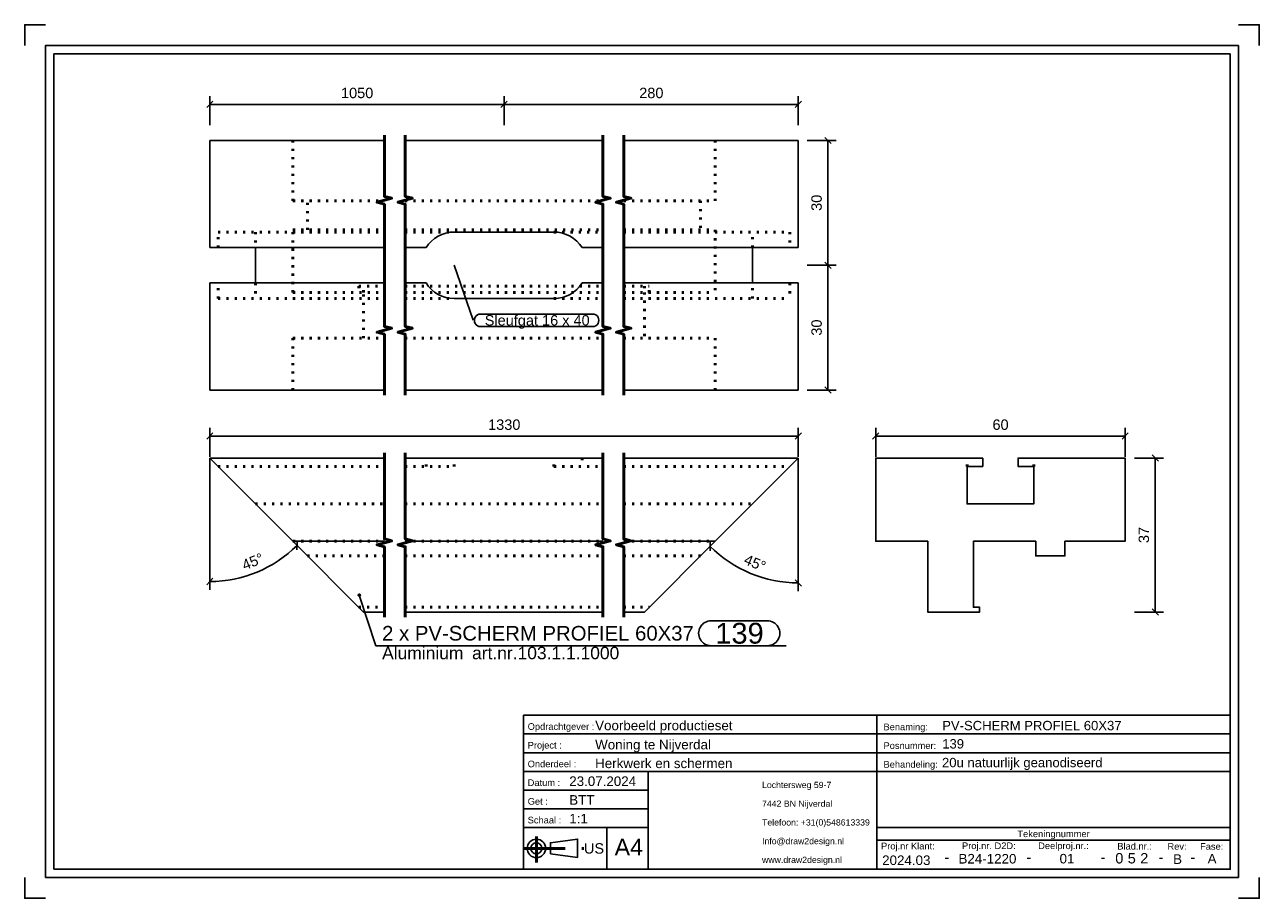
# Model space of a CAD drawing. Header units: millimetres. Extents: x 171 to 468, y -329 to -119.
import ezdxf
from ezdxf.enums import TextEntityAlignment as Align

# ---------------------------------------------------------------- set-up
doc = ezdxf.new("R2010")
doc.units = ezdxf.units.MM
doc.linetypes.add('DOT', pattern=[2, 0.5, -1.5])
doc.linetypes.add('STRICHPUNKT2', pattern=[18.5, 10, -4, 0.5, -4])
doc.layers.get('0').update_dxf_attribs({"linetype": 'CONTINUOUS'})
for name, color, linetype in [('DIM49', 4, 'CONTINUOUS'), ('TXT_ALL', 7, 'CONTINUOUS'), ('TXT_DIM49', 2, 'CONTINUOUS'), ('TXT_YELLOW', 2, 'CONTINUOUS')]:
    doc.layers.add(name, color=color, linetype=linetype)
doc.layers.add('LE_ALL', color=7, linetype='CONTINUOUS', lineweight=50)
doc.styles.add('ARIAL', font='arial.ttf')

# ---------------------------------------------------------------- blocks, each defined once
blk = doc.blocks.new('TFIELD_00005', base_point=(348.85, -319.94))
at = {"layer": 'TXT_YELLOW', "style": 'ARIAL'}
for s, p in [('Lochtersweg 59-7', (348.85, -301.94)), ('7442 BN Nijverdal', (348.85, -306.44)), ('Telefoon: +31(0)548613339', (348.85, -310.94)), ('Info@draw2design.nl', (348.85, -315.44)), ('www.draw2design.nl', (348.85, -319.94))]:
    blk.add_text(s, height=1.5, dxfattribs=at).set_placement(p, align=Align.MIDDLE_LEFT)
blk = doc.blocks.new('FLEX_00004', base_point=(361.66, -322.19))
blk.add_blockref('TFIELD_00005', (348.85, -319.94))
blk = doc.blocks.new('D2D_00003', base_point=(321.72, -320.33))
blk.add_blockref('FLEX_00004', (361.66, -322.19))
blk = doc.blocks.new('TFIELD_00007', base_point=(313.38, -316.88))
at = {"layer": 'TXT_YELLOW', "style": 'ARIAL'}
blk.add_text('A4', height=4, dxfattribs=at).set_placement((313.38, -316.88), align=Align.MIDDLE_LEFT)
blk = doc.blocks.new('FLEX_00006', base_point=(316.76, -316.88))
blk.add_blockref('TFIELD_00007', (313.38, -316.88))
blk = doc.blocks.new('TFIELD_00013', base_point=(306, -317.19))
at = {"layer": 'TXT_YELLOW', "style": 'ARIAL'}
blk.add_text('US', height=2.5, dxfattribs=at).set_placement((306, -317.19), align=Align.MIDDLE_LEFT)
blk = doc.blocks.new('FLEX_00012', base_point=(306, -317.19))
blk.add_blockref('TFIELD_00013', (306, -317.19))
blk = doc.blocks.new('US_00011', base_point=(295.91, -317.19))
blk.add_line((297.93, -318.52), (304.49, -319.41))
blk.add_lwpolyline([(297.93, -318.52), (297.93, -315.85), (304.49, -314.96), (304.49, -319.41)])
for radius in [2.22, 1.33]:
    blk.add_circle((294.57, -317.19), radius)
at = {"layer": 'LE_ALL', "color": 1, "linetype": 'STRICHPUNKT2'}
for p, q in [((294.57, -314.37), (294.57, -320.59)), ((291.47, -317.19), (306.34, -317.19))]:
    blk.add_line(p, q, dxfattribs=at)
blk.add_blockref('FLEX_00012', (306, -317.19))
blk = doc.blocks.new('SCHRIFE_00015', base_point=(302.47, -302.19))
for p, q in [((291.47, -285.19), (376.47, -285.19)), ((291.47, -285.19), (291.47, -322.19)), ((376.47, -285.19), (461.47, -285.19)), ((376.47, -322.19), (376.47, -285.19)), ((461.47, -285.19), (461.47, -322.19)), ((291.47, -289.69), (376.47, -289.69)), ((376.47, -289.69), (461.47, -289.69)), ((291.47, -294.19), (376.47, -294.19)), ((376.47, -294.19), (461.47, -294.19)), ((291.47, -298.69), (461.47, -298.69)), ((321.47, -298.69), (321.47, -322.19)), ((321.47, -303.19), (291.47, -303.19)), ((321.47, -307.69), (291.47, -307.69)), ((321.47, -312.19), (291.47, -312.19)), ((311.47, -312.19), (311.47, -322.19)), ((461.47, -312.19), (376.47, -312.19)), ((461.47, -315.19), (376.47, -315.19)), ((461.47, -322.19), (291.47, -322.19))]:
    blk.add_line(p, q)
at = {"layer": 'TXT_YELLOW', "style": 'ARIAL'}
for s, height, p in [('Voorbeeld productieset', 2.3, (308.7, -288.79)), ('PV-SCHERM PROFIEL 60X37', 2.25, (392.19, -288.79)), ('Woning te Nijverdal', 2.3, (308.7, -293.39)), ('139', 2.25, (392.19, -293.18)), ('Herkwerk en schermen', 2.3, (308.7, -297.89)), ('20u natuurlijk geanodiseerd', 2.25, (392.14, -297.68)), ('23.07.2024', 2.3, (302.47, -302.19)), ('BTT', 2.3, (302.47, -306.69)), ('1:1', 2.3, (302.47, -311.19))]:
    blk.add_text(s, height=height, dxfattribs=at).set_placement(p)
for s, height, p in [('2024.03', 2.3, (383.55, -321.19)), ('-', 2.5, (393.3, -320.53)), ('B24-1220', 2.3, (403.07, -320.83)), ('-', 2.5, (413.04, -320.53)), ('01', 2.3, (422.21, -320.81)), ('-', 2.5, (430.87, -320.53)), ('-', 2.5, (444.81, -320.53)), ('B', 2.3, (448.81, -320.92)), ('-', 2.5, (452.46, -320.53)), ('A', 2.3, (457.11, -320.82))]:
    blk.add_text(s, height=height, dxfattribs=at).set_placement(p, align=Align.CENTER)
blk = doc.blocks.new('TFIELD_00019', base_point=(439.82, -319.56))
at = {"layer": 'TXT_ALL', "style": 'ARIAL'}
blk.add_text('2', height=2.5, dxfattribs=at).set_placement((439.82, -319.56), align=Align.MIDDLE_LEFT)
blk = doc.blocks.new('2_00018')
blk.add_blockref('TFIELD_00019', (439.82, -319.56))
blk = doc.blocks.new('TELLER1_00017')
blk.add_blockref('2_00018', (0, 0))
blk = doc.blocks.new('TFIELD_00022', base_point=(436.82, -319.56))
at = {"layer": 'TXT_ALL', "style": 'ARIAL'}
blk.add_text('5', height=2.5, dxfattribs=at).set_placement((436.82, -319.56), align=Align.MIDDLE_LEFT)
blk = doc.blocks.new('5_00021')
blk.add_blockref('TFIELD_00022', (436.82, -319.56))
blk = doc.blocks.new('TELLER2_00020')
blk.add_blockref('5_00021', (0, 0))
blk = doc.blocks.new('TFIELD_00025', base_point=(433.82, -319.56))
at = {"layer": 'TXT_ALL', "style": 'ARIAL'}
blk.add_text('0', height=2.5, dxfattribs=at).set_placement((433.82, -319.56), align=Align.MIDDLE_LEFT)
blk = doc.blocks.new('0_00024')
blk.add_blockref('TFIELD_00025', (433.82, -319.56))
blk = doc.blocks.new('TELLER3_00023')
blk.add_blockref('0_00024', (0, 0))
blk = doc.blocks.new('NL_00026', base_point=(292.47, -288.69))
at = {"layer": 'TXT_ALL', "color": 1, "style": 'ARIAL'}
blk.add_text('Tekeningnummer', height=1.6, dxfattribs=at).set_placement((418.97, -313.69), align=Align.MIDDLE_CENTER)
at = {"layer": 'TXT_YELLOW', "style": 'ARIAL'}
for s, p in [('Opdrachtgever :', (292.47, -288.69)), ('Benaming:', (378.07, -288.79)), ('Project :', (292.47, -293.19)), ('Posnummer:', (378.07, -293.29)), ('Onderdeel :', (292.47, -297.69)), ('Behandeling:', (378.07, -297.79)), ('Datum :', (292.47, -302.19)), ('Get :', (292.47, -306.69)), ('Schaal :', (292.47, -311.19)), ('Proj.nr Klant:', (377.47, -317.43)), ('Proj.nr. D2D:', (396.95, -317.36)), ('Deelproj.nr.:', (415.28, -317.36)), ('Blad.nr.:', (434.31, -317.47)), ('Rev:', (446.38, -317.52)), ('Fase:', (454.22, -317.52))]:
    blk.add_text(s, height=1.6, dxfattribs=at).set_placement(p)
blk = doc.blocks.new('SCHRIFE_00014')
for name, p in [('SCHRIFE_00015', (302.47, -302.19)), ('NL_00026', (292.47, -288.69)), ('TELLER3_00023', (0, 0)), ('TELLER2_00020', (0, 0)), ('TELLER1_00017', (0, 0))]:
    blk.add_blockref(name, p)
blk = doc.blocks.new('DINA4Q_00002', base_point=(461.47, -126.19))
for p, q in [((463.47, -124.19), (463.47, -324.19)), ((178.47, -322.19), (178.47, -126.19)), ((178.47, -126.19), (461.47, -126.19)), ((176.47, -324.19), (463.47, -324.19))]:
    blk.add_line(p, q)
for points in [[(171.47, -124.19), (171.47, -119.19), (176.47, -119.19)], [(463.47, -119.19), (468.47, -119.19), (468.47, -124.19)], [(176.47, -324.19), (176.47, -124.19), (463.47, -124.19)], [(461.47, -126.19), (461.47, -322.19), (178.47, -322.19)], [(171.47, -324.19), (171.47, -329.19), (176.47, -329.19)], [(463.47, -329.19), (468.47, -329.19), (468.47, -324.19)]]:
    blk.add_lwpolyline(points)
for name, p in [('SCHRIFE_00014', (0, 0)), ('D2D_00003', (321.72, -320.33)), ('US_00011', (295.91, -317.19)), ('FLEX_00006', (316.76, -316.88))]:
    blk.add_blockref(name, p)
blk = doc.blocks.new('_ZBL0053_00001')
blk.add_blockref('DINA4Q_00002', (461.47, -126.19))
blk = doc.blocks.new('_D1', base_point=(247.56, -136.84))
at = {"layer": 'DIM49', "color": 1}
for p, q in [((216.01, -143.34), (216.01, -136.34)), ((286.79, -143.34), (286.79, -136.34)), ((216.76, -137.59), (215.26, -139.09)), ((216.01, -138.34), (286.79, -138.34)), ((286.04, -139.09), (287.54, -137.59))]:
    blk.add_line(p, q, dxfattribs=at)
at = {"layer": 'TXT_DIM49', "style": 'ARIAL'}
blk.add_text('1050', height=2.5, dxfattribs=at).set_placement((247.56, -136.84))
blk = doc.blocks.new('_D2', base_point=(319.3, -136.84))
at = {"layer": 'DIM49', "color": 1}
for p, q in [((286.79, -143.34), (286.79, -136.34)), ((357.57, -143.34), (357.57, -136.34)), ((287.54, -137.59), (286.04, -139.09)), ((286.79, -138.34), (357.57, -138.34)), ((356.82, -139.09), (358.32, -137.59))]:
    blk.add_line(p, q, dxfattribs=at)
at = {"layer": 'TXT_DIM49', "style": 'ARIAL'}
blk.add_text('280', height=2.5, dxfattribs=at).set_placement((319.3, -136.84))
blk = doc.blocks.new('SHAPE_00052', base_point=(274.79, -177.02))
at = {"layer": 'DIM49', "color": 3}
for p, q in [((274.79, -177.02), (279.39, -190.25)), ((281.14, -188.75), (308.09, -188.75)), ((308.09, -191.75), (281.14, -191.75))]:
    blk.add_line(p, q, dxfattribs=at)
for centre, start_param, end_param in [((281.14, -190.25), 1.570796, 4.712389), ((308.09, -190.25), 4.712389, 7.853982)]:
    blk.add_ellipse(centre, major_axis=(1.5, 0), ratio=1, start_param=start_param, end_param=end_param, dxfattribs=at)
at = {"layer": 'TXT_DIM49', "style": 'ARIAL'}
blk.add_text('Sleufgat 16 x 40', height=2.5, dxfattribs=at).set_placement((282.14, -190.25), align=Align.MIDDLE_LEFT)
blk = doc.blocks.new('_D3', base_point=(363.21, -193.94))
at = {"layer": 'DIM49', "color": 1}
for p, q in [((359.71, -177.02), (366.71, -177.02)), ((365.46, -177.77), (363.96, -176.27)), ((364.71, -207.02), (364.71, -177.02)), ((359.71, -207.02), (366.71, -207.02)), ((363.96, -206.27), (365.46, -207.77))]:
    blk.add_line(p, q, dxfattribs=at)
at = {"layer": 'TXT_DIM49', "style": 'ARIAL'}
blk.add_text('30', height=2.5, rotation=90.0002, dxfattribs=at).set_placement((363.21, -193.94))
blk = doc.blocks.new('_D4', base_point=(363.21, -163.94))
at = {"layer": 'DIM49', "color": 1}
for p, q in [((359.71, -147.02), (366.71, -147.02)), ((365.46, -147.77), (363.96, -146.27)), ((364.71, -177.02), (364.71, -147.02)), ((359.71, -177.02), (366.71, -177.02)), ((363.96, -176.27), (365.46, -177.77))]:
    blk.add_line(p, q, dxfattribs=at)
at = {"layer": 'TXT_DIM49', "style": 'ARIAL'}
blk.add_text('30', height=2.5, rotation=90.0002, dxfattribs=at).set_placement((363.21, -163.94))
blk = doc.blocks.new('PV-SCHERM PROFIEL 60X37_00032', base_point=(355.57, -181.27))
for p, q in [((216.01, -147.02), (258.01, -147.02)), ((216.01, -147.02), (216.01, -172.77)), ((263.01, -147.02), (310.57, -147.02)), ((315.57, -147.02), (357.57, -147.02)), ((357.57, -172.77), (357.57, -147.02)), ((216.01, -172.77), (258.01, -172.77)), ((227.01, -172.77), (227.01, -181.27)), ((263.01, -172.77), (268.01, -172.77)), ((305.57, -172.77), (310.57, -172.77)), ((315.57, -172.77), (357.57, -172.77)), ((346.57, -181.27), (346.57, -172.77)), ((216.01, -181.27), (258.01, -181.27)), ((216.01, -181.27), (216.01, -207.02)), ((263.01, -181.27), (268.01, -181.27)), ((305.57, -181.27), (310.57, -181.27)), ((315.57, -181.27), (357.57, -181.27)), ((357.57, -207.02), (357.57, -181.27)), ((298.79, -185.02), (274.79, -185.02)), ((216.01, -207.02), (258.01, -207.02)), ((263.01, -207.02), (310.57, -207.02)), ((315.57, -207.02), (357.57, -207.02))]:
    blk.add_line(p, q)
blk.add_lwpolyline([(268.01, -172.77, -0.258199), (274.79, -169.02), (298.79, -169.02, -0.258199), (305.57, -172.77)], format="xyb")
for centre, start, end in [((274.79, -177.02), -147.91, -90), ((298.79, -177.02), -90, -32.09)]:
    blk.add_arc(centre, 8, start, end)
at = {"layer": 'LE_ALL', "color": 3, "linetype": 'DOT'}
for p, q in [((236.01, -161.52), (236.01, -147.02)), ((337.57, -147.02), (337.57, -161.52)), ((236.01, -161.52), (258.01, -161.52)), ((239.52, -168.52), (239.52, -161.52)), ((263.01, -161.52), (310.57, -161.52)), ((315.57, -161.52), (337.57, -161.52)), ((334.06, -161.52), (334.06, -168.52)), ((218.01, -172.77), (218.01, -169.02)), ((218.01, -169.02), (258.01, -169.02)), ((236.01, -183.52), (236.01, -168.52)), ((236.01, -168.52), (258.01, -168.52)), ((263.01, -168.52), (310.57, -168.52)), ((263.01, -169.02), (274.79, -169.02)), ((298.79, -169.02), (310.57, -169.02)), ((315.57, -168.52), (337.57, -168.52)), ((315.57, -169.02), (355.57, -169.02)), ((337.57, -168.52), (337.57, -183.52)), ((346.57, -172.77), (346.57, -169.02)), ((355.57, -169.02), (355.57, -172.77)), ((218.01, -185.02), (218.01, -181.27)), ((227.01, -181.27), (227.01, -185.02)), ((236.01, -183.52), (258.01, -183.52)), ((251.87, -182.02), (258.01, -182.02)), ((251.87, -182.02), (251.87, -183.52)), ((253.01, -183.52), (253.01, -182.02)), ((253.01, -194.52), (253.01, -183.52)), ((263.01, -182.02), (310.57, -182.02)), ((263.01, -183.52), (310.57, -183.52)), ((315.57, -182.02), (321.71, -182.02)), ((315.57, -183.52), (337.57, -183.52)), ((320.57, -182.02), (320.57, -183.52)), ((320.57, -183.52), (320.57, -194.52)), ((321.71, -183.52), (321.71, -182.02)), ((355.57, -181.27), (355.57, -185.02)), ((218.01, -185.02), (258.01, -185.02)), ((263.01, -185.02), (274.79, -185.02)), ((298.79, -185.02), (310.57, -185.02)), ((315.57, -185.02), (355.57, -185.02)), ((236.01, -207.02), (236.01, -194.52)), ((236.01, -194.52), (258.01, -194.52)), ((263.01, -194.52), (310.57, -194.52)), ((315.57, -194.52), (337.57, -194.52)), ((337.57, -194.52), (337.57, -207.02))]:
    blk.add_line(p, q, dxfattribs=at)
for points in [[(227.01, -169.02), (227.01, -172.77)], [(346.57, -185.02), (346.57, -181.27)]]:
    blk.add_lwpolyline(points, dxfattribs=at)
for name, p in [('_D1', (247.56, -136.84)), ('_D2', (319.3, -136.84)), ('_D4', (363.21, -163.94)), ('SHAPE_00052', (274.79, -177.02)), ('_D3', (363.21, -193.94))]:
    blk.add_blockref(name, p)
blk = doc.blocks.new('PV-SCHERM PROFIEL 60X37_00031')
blk.add_blockref('PV-SCHERM PROFIEL 60X37_00032', (355.57, -181.27))
blk = doc.blocks.new('Profielen_00030')
blk.add_blockref('PV-SCHERM PROFIEL 60X37_00031', (0, 0))
blk = doc.blocks.new('Privacyscherm 60-37_00029')
blk.add_blockref('Profielen_00030', (0, 0))
blk = doc.blocks.new('_A3D0138_00028')
blk.add_blockref('Privacyscherm 60-37_00029', (0, 0))
blk = doc.blocks.new('_SHORTEN_00033', base_point=(310.57, -208.27))
at = {"layer": 'LE_ALL', "color": 4}
for points in [[(258.01, -208.27), (258.01, -193.58), (256.26, -193.11), (259.76, -192.17), (258.01, -191.7), (258.01, -162.33), (256.26, -161.86), (259.76, -160.92), (258.01, -160.45), (258.01, -145.77)], [(263.01, -208.27), (263.01, -193.58), (261.26, -193.11), (264.76, -192.17), (263.01, -191.7), (263.01, -162.33), (261.26, -161.86), (264.76, -160.92), (263.01, -160.45), (263.01, -145.77)], [(310.57, -208.27), (310.57, -193.58), (308.82, -193.11), (312.32, -192.17), (310.57, -191.7), (310.57, -162.33), (308.82, -161.86), (312.32, -160.92), (310.57, -160.45), (310.57, -145.77)], [(315.57, -208.27), (315.57, -193.58), (313.82, -193.11), (317.32, -192.17), (315.57, -191.7), (315.57, -162.33), (313.82, -161.86), (317.32, -160.92), (315.57, -160.45), (315.57, -145.77)]]:
    blk.add_lwpolyline(points, dxfattribs=at)
blk = doc.blocks.new('_ANS0138_00027')
for name, p in [('_A3D0138_00028', (0, 0)), ('_SHORTEN_00033', (310.57, -208.27))]:
    blk.add_blockref(name, p)
blk = doc.blocks.new('_D5', base_point=(344.25, -248.7))
at = {"layer": 'DIM49', "color": 1}
for p, q in [((357.57, -223.37), (357.57, -255.37)), ((337.57, -243.37), (334.94, -245.99)), ((336.38, -245.64), (336.33, -243.52)), ((356.83, -252.6), (358.3, -254.13))]:
    blk.add_line(p, q, dxfattribs=at)
blk.add_ellipse((357.57, -223.37), major_axis=(30, 0), ratio=1, start_param=3.926991, end_param=4.712389, dxfattribs=at)
at = {"layer": 'TXT_DIM49', "style": 'ARIAL'}
for s, p in [('45', (344.25, -248.7)), ('°', (347.8, -250.17))]:
    blk.add_text(s, height=2.5, rotation=337.4999, dxfattribs=at).set_placement(p)
blk = doc.blocks.new('_D6', base_point=(224.38, -250.39))
at = {"layer": 'DIM49', "color": 1}
for p, q in [((216.01, -223.37), (216.01, -255.04)), ((236.01, -243.37), (238.41, -245.76)), ((236.97, -245.41), (237.01, -243.29)), ((216.75, -252.27), (215.28, -253.8))]:
    blk.add_line(p, q, dxfattribs=at)
blk.add_ellipse((216.01, -223.37), major_axis=(29.67, 0), ratio=1, start_param=4.712389, end_param=5.497787, dxfattribs=at)
at = {"layer": 'TXT_DIM49', "style": 'ARIAL'}
for s, p in [('°', (227.93, -248.92)), ('45', (224.38, -250.39))]:
    blk.add_text(s, height=2.5, rotation=22.5001, dxfattribs=at).set_placement(p)
blk = doc.blocks.new('_D7', base_point=(282.95, -216.58))
at = {"layer": 'DIM49', "color": 1}
for p, q in [((216.01, -223.08), (216.01, -216.08)), ((357.57, -223.08), (357.57, -216.08)), ((216.76, -217.33), (215.26, -218.83)), ((216.01, -218.08), (357.57, -218.08)), ((356.82, -218.83), (358.32, -217.33))]:
    blk.add_line(p, q, dxfattribs=at)
at = {"layer": 'TXT_DIM49', "style": 'ARIAL'}
blk.add_text('1330', height=2.5, dxfattribs=at).set_placement((282.95, -216.58))
blk = doc.blocks.new('SHAPE_00060', base_point=(251.96, -256.32))
at = {"layer": 'DIM49', "color": 3}
for p, q in [((251.7, -256.28), (252.22, -256.28)), ((251.75, -256.48), (252.16, -256.48)), ((252.07, -256.08), (251.85, -256.08)), ((251.96, -256.32), (255.95, -268.47)), ((336.6, -262.47), (350.12, -262.47)), ((255.95, -268.47), (354.62, -268.47)), ((350.12, -268.47), (336.6, -268.47))]:
    blk.add_line(p, q, dxfattribs=at)
blk.add_lwpolyline([(251.81, -256.1), (251.76, -256.14), (251.72, -256.2), (251.7, -256.26), (251.7, -256.33), (251.71, -256.4), (251.74, -256.46), (251.78, -256.51), (251.84, -256.55), (251.9, -256.58), (251.97, -256.58), (252.04, -256.57), (252.1, -256.54), (252.15, -256.49), (252.19, -256.44), (252.22, -256.37), (252.22, -256.3), (252.21, -256.24), (252.18, -256.17), (252.13, -256.12), (252.08, -256.08), (252.01, -256.06), (251.94, -256.06), (251.88, -256.07)], close=True, dxfattribs=at)
for centre, start_param, end_param in [((336.6, -265.47), 1.570796, 4.712389), ((350.12, -265.47), 4.712389, 7.853982)]:
    blk.add_ellipse(centre, major_axis=(3, 0), ratio=1, start_param=start_param, end_param=end_param, dxfattribs=at)
at = {"layer": 'TXT_DIM49', "style": 'ARIAL'}
for s, height, p in [('2 x PV-SCHERM PROFIEL 60X37', 3.5, (257.45, -265.47)), ('139', 5, (337.6, -265.47)), ('Aluminium', 3, (257.45, -270.22)), ('art.nr.103.1.1.1000', 3, (279.09, -270.22))]:
    blk.add_text(s, height=height, dxfattribs=at).set_placement(p, align=Align.MIDDLE_LEFT)
blk = doc.blocks.new('PV-SCHERM PROFIEL 60X37_00039', base_point=(315.57, -225.37))
for p, q in [((216.01, -223.37), (258.01, -223.37)), ((216.01, -223.37), (236.01, -243.37)), ((263.01, -223.37), (310.57, -223.37)), ((315.57, -223.37), (357.57, -223.37)), ((337.57, -243.37), (357.57, -223.37)), ((236.01, -243.37), (253.01, -260.37)), ((236.01, -243.37), (258.01, -243.37)), ((263.01, -243.37), (310.57, -243.37)), ((315.57, -243.37), (337.57, -243.37)), ((320.57, -260.37), (337.57, -243.37)), ((253.01, -260.37), (258.01, -260.37)), ((263.01, -260.37), (310.57, -260.37)), ((315.57, -260.37), (320.57, -260.37))]:
    blk.add_line(p, q)
at = {"layer": 'LE_ALL', "color": 3, "linetype": 'DOT'}
for p, q in [((218.01, -225.37), (258.01, -225.37)), ((263.01, -225.37), (274.79, -225.37)), ((268.01, -225.37), (268.01, -223.37)), ((274.79, -225.37), (274.79, -223.37)), ((298.79, -225.37), (298.79, -223.37)), ((298.79, -225.37), (310.57, -225.37)), ((305.57, -223.37), (305.57, -225.37)), ((315.57, -225.37), (355.57, -225.37)), ((227.01, -234.37), (258.01, -234.37)), ((263.01, -234.37), (310.57, -234.37)), ((315.57, -234.37), (346.57, -234.37)), ((236.01, -243.37), (258.01, -243.37)), ((263.01, -243.37), (310.57, -243.37)), ((315.57, -243.37), (337.57, -243.37)), ((239.52, -246.87), (258.01, -246.87)), ((263.01, -246.87), (310.57, -246.87)), ((315.57, -246.87), (334.06, -246.87)), ((251.87, -259.23), (258.01, -259.23)), ((263.01, -259.23), (310.57, -259.23)), ((315.57, -259.23), (321.71, -259.23))]:
    blk.add_line(p, q, dxfattribs=at)
for name, p in [('_D7', (282.95, -216.58)), ('_D6', (224.38, -250.39)), ('_D5', (344.25, -248.7)), ('SHAPE_00060', (251.96, -256.32))]:
    blk.add_blockref(name, p)
blk = doc.blocks.new('PV-SCHERM PROFIEL 60X37_00038')
blk.add_blockref('PV-SCHERM PROFIEL 60X37_00039', (315.57, -225.37))
blk = doc.blocks.new('Profielen_00037')
blk.add_blockref('PV-SCHERM PROFIEL 60X37_00038', (0, 0))
blk = doc.blocks.new('Privacyscherm 60-37_00036')
blk.add_blockref('Profielen_00037', (0, 0))
blk = doc.blocks.new('_A3D0139_00035')
blk.add_blockref('Privacyscherm 60-37_00036', (0, 0))
blk = doc.blocks.new('_SHORTEN_00040', base_point=(310.57, -261.62))
at = {"layer": 'LE_ALL', "color": 4}
for points in [[(258.01, -261.62), (258.01, -244.68), (256.26, -244.21), (259.76, -243.27), (258.01, -242.8), (258.01, -222.12)], [(263.01, -261.62), (263.01, -244.68), (261.26, -244.21), (264.76, -243.27), (263.01, -242.8), (263.01, -222.12)], [(310.57, -261.62), (310.57, -244.68), (308.82, -244.21), (312.32, -243.27), (310.57, -242.8), (310.57, -222.12)], [(315.57, -261.62), (315.57, -244.68), (313.82, -244.21), (317.32, -243.27), (315.57, -242.8), (315.57, -222.12)]]:
    blk.add_lwpolyline(points, dxfattribs=at)
blk = doc.blocks.new('_ANS0139_00034')
for name, p in [('_A3D0139_00035', (0, 0)), ('_SHORTEN_00040', (310.57, -261.62))]:
    blk.add_blockref(name, p)
blk = doc.blocks.new('_D8', base_point=(404.28, -216.58))
at = {"layer": 'DIM49', "color": 1}
for p, q in [((376.19, -223.08), (376.19, -216.08)), ((436.19, -223.08), (436.19, -216.08)), ((376.94, -217.33), (375.44, -218.83)), ((436.19, -218.08), (376.19, -218.08)), ((435.44, -218.83), (436.94, -217.33))]:
    blk.add_line(p, q, dxfattribs=at)
at = {"layer": 'TXT_DIM49', "style": 'ARIAL'}
blk.add_text('60', height=2.5, dxfattribs=at).set_placement((404.28, -216.58))
blk = doc.blocks.new('_D9', base_point=(441.94, -243.79))
at = {"layer": 'DIM49', "color": 1}
for p, q in [((444.19, -224.12), (442.69, -222.62)), ((438.44, -223.37), (445.44, -223.37)), ((443.44, -260.37), (443.44, -223.37)), ((438.44, -260.37), (445.44, -260.37)), ((442.69, -259.62), (444.19, -261.12))]:
    blk.add_line(p, q, dxfattribs=at)
at = {"layer": 'TXT_DIM49', "style": 'ARIAL'}
blk.add_text('37', height=2.5, rotation=90.0002, dxfattribs=at).set_placement((441.94, -243.79))
blk = doc.blocks.new('PV-SCHERM PROFIEL 60X37_00046', base_point=(398.19, -225.37))
blk.add_lwpolyline([(401.94, -223.37), (401.94, -225.37), (398.19, -225.37), (398.19, -234.37), (414.19, -234.37), (414.19, -225.37), (410.44, -225.37), (410.44, -223.37), (436.19, -223.37), (436.19, -243.37), (421.69, -243.37), (421.69, -246.87), (414.7, -246.87), (414.7, -243.37), (399.69, -243.37), (399.69, -259.23), (401.19, -259.23), (401.19, -260.37), (399.69, -260.37), (388.69, -260.37), (388.69, -243.37), (376.19, -243.37), (376.19, -223.37)], close=True)
at = {"layer": 'LE_ALL', "color": 3, "linetype": 'DOT'}
for p, q in [((398.19, -225.37), (398.19, -223.37)), ((414.19, -225.37), (414.19, -223.37))]:
    blk.add_line(p, q, dxfattribs=at)
for name, p in [('_D8', (404.28, -216.58)), ('_D9', (441.94, -243.79))]:
    blk.add_blockref(name, p)
blk = doc.blocks.new('PV-SCHERM PROFIEL 60X37_00045')
blk.add_blockref('PV-SCHERM PROFIEL 60X37_00046', (398.19, -225.37))
blk = doc.blocks.new('Profielen_00044')
blk.add_blockref('PV-SCHERM PROFIEL 60X37_00045', (0, 0))
blk = doc.blocks.new('Privacyscherm 60-37_00043')
blk.add_blockref('Profielen_00044', (0, 0))
blk = doc.blocks.new('_A3D0140_00042')
blk.add_blockref('Privacyscherm 60-37_00043', (0, 0))
blk = doc.blocks.new('_ANS0140_00041')
blk.add_blockref('_A3D0140_00042', (0, 0))

msp = doc.modelspace()

# ---------------------------------------------------------------- block references
for name in ['_ZBL0053_00001', '_ANS0138_00027', '_ANS0139_00034', '_ANS0140_00041']:
    msp.add_blockref(name, (0, 0))

doc.saveas('drawing.dxf')
